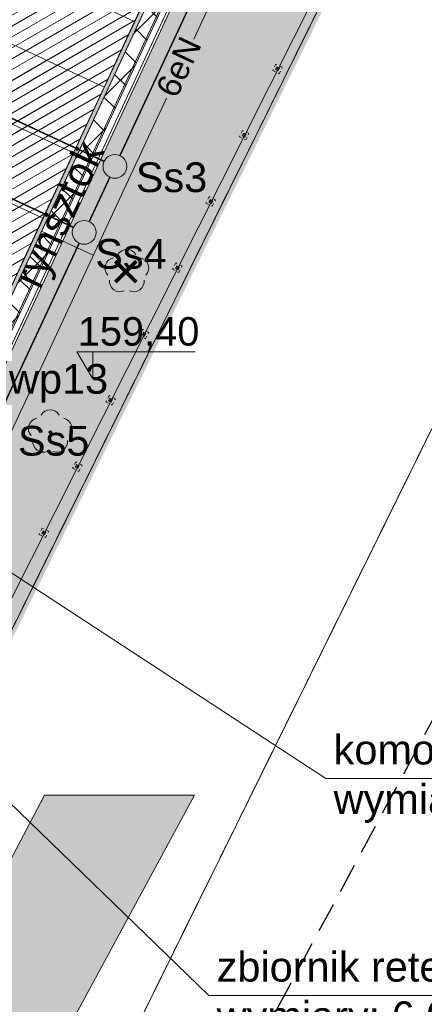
# Model space of a CAD drawing. Header units: millimetres. Extents: x 2049 to 5050, y -1200 to -312.
# Tile 17 of 23: x 2288 to 2302, y -1018 to -985. Entities that reach past the tile are written whole.
import ezdxf

# ---------------------------------------------------------------- set-up
doc = ezdxf.new("R2010")
doc.units = ezdxf.units.MM
for name, pattern in [('BORDER2', [22.225, 6.35, -3.175, 6.35, -3.175, 0, -3.175]), ('HIDDEN', [9.525, 6.35, -3.175]), ('L_0_04', [1.5, 1, -0.5]), ('L_0_45', [0.5, 0.25, -0.25]), ('L_0_52', [1, 0.75, -0.25])]:
    doc.linetypes.add(name, pattern=pattern)
doc.layers.get('0').update_dxf_attribs({"lineweight": 5})
for name, color, linetype, lineweight in [('A_chodnik', 132, 'Continuous', 5), ('A_hatch nawierzchnia', 253, 'Continuous', 5), ('A_hatch zieleń', 3, 'Continuous', 5), ('A_koty wysokośc.', 53, 'Continuous', 5), ('A_mapa vector', 253, 'Continuous', 5), ('A_obiekty kontenery', 152, 'Continuous', 5), ('A_ogrodzenie 2_4m', 45, 'Continuous', 5), ('A_pzt granica działki', 1, 'BORDER2', 5), ('A_strefy oddziaływania obiektów', 71, 'L_0_45', 5), ('A_usunięcia', 1, 'Continuous', 5), ('A_wyposażenie kanalizacja', 32, 'Continuous', 5), ('A_zjazd z drogi', 7, 'Continuous', 5), ('IE_nn', 240, 'Continuous', 5), ('S-kd', 230, 'Continuous', 5), ('S-ks', 24, 'Continuous', 5), ('S-woda', 160, 'Continuous', 5)]:
    doc.layers.add(name, color=color, linetype=linetype, lineweight=lineweight)
doc.styles.get("Standard").update_dxf_attribs({"font": 'arial.ttf'})

# ---------------------------------------------------------------- blocks, each defined once
blk = doc.blocks.new('zw$FF17')
at = {"layer": 'A_obiekty kontenery'}
h = blk.add_hatch(color=256, dxfattribs=at)
h.dxf.hatch_style = 1
h.paths.add_polyline_path([(-14.954, 0), (-14.954, -6.338), (-12.396, -6.338), (-12.396, -10.032), (-9.367, -10.032), (-9.367, -12.19), (-12.396, -12.19), (-12.396, -19.784), (-9.367, -19.784), (-9.367, -21.942), (-12.396, -21.942), (-12.396, -27.098), (0, -27.098), (0, 0)])
h.paths.add_polyline_path([(-14.814, -6.198), (-14.814, -0.14), (-0.14, -0.14), (-0.14, -26.958), (-12.256, -26.958), (-12.256, -22.082), (-9.227, -22.082), (-9.227, -19.644), (-12.256, -19.644), (-12.256, -12.33), (-9.227, -12.33), (-9.227, -9.892), (-12.256, -9.892), (-12.256, -6.198)], flags=16)
h = blk.add_hatch(dxfattribs=at)
h.set_pattern_fill('LINE', color=256, scale=0.1, angle=54.9782)
h.set_pattern_definition([(54.978194, (-2554.21875, 526.94464), (-0.260011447, 0.182209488), [])])
h.paths.add_polyline_path([(-12.256, -26.958), (-0.14, -26.958), (-0.14, -0.14), (-14.814, -0.14), (-14.814, -6.198), (-12.256, -6.198), (-12.256, -9.892), (-9.227, -9.892), (-9.227, -12.33), (-12.256, -12.33), (-12.256, -19.644), (-9.227, -19.644), (-9.227, -22.082), (-12.256, -22.082)])
at = {"layer": 'A_wyposażenie kanalizacja'}
h = blk.add_hatch(color=256, dxfattribs=at)
h.dxf.hatch_style = 1
h.paths.add_polyline_path([(-0.08, -16.979, -0.414214), (-0.025, -17.034, -2.414214)])
h = blk.add_hatch(color=256, dxfattribs=at)
h.dxf.hatch_style = 1
h.paths.add_polyline_path([(-0.08, -19.431, -0.414214), (-0.025, -19.486, -2.414214)])
at = {"layer": 'A_obiekty kontenery'}
for points in [[(-12.396, -27.098), (0, -27.098), (0, 0), (-14.954, 0), (-14.954, -6.338), (-12.396, -6.338), (-12.396, -10.032), (-9.367, -10.032), (-9.367, -12.19), (-12.396, -12.19), (-12.396, -19.784), (-9.367, -19.784), (-9.367, -21.942), (-12.396, -21.942)], [(-0.14, -9.892), (-6.198, -9.892), (-6.198, -12.33), (-0.14, -12.33)], [(-0.14, -12.33), (-6.198, -12.33), (-6.198, -9.892), (-0.14, -9.892)], [(-0.14, -9.892), (-4.169, -9.892), (-4.169, -12.33), (-0.14, -12.33)], [(-0.14, -12.33), (-6.198, -12.33), (-6.198, -12.33), (-0.14, -12.33)], [(-0.14, -12.33), (-6.198, -12.33), (-6.198, -14.768), (-0.14, -14.768)], [(-0.14, -14.768), (-6.198, -14.768), (-6.198, -17.206), (-0.14, -17.206)], [(-0.14, -17.206), (-6.198, -17.206), (-6.198, -19.644), (-0.14, -19.644)], [(-0.14, -19.644), (-6.198, -19.644), (-6.198, -19.644), (-0.14, -19.644)], [(-0.14, -19.644), (-4.169, -19.644), (-4.169, -22.082), (-0.14, -22.082)]]:
    blk.add_lwpolyline(points, close=True, dxfattribs=at)
blk.add_lwpolyline([(-12.256, -26.958), (-0.14, -26.958), (-0.14, -0.14), (-14.814, -0.14), (-14.814, -6.198), (-12.256, -6.198), (-12.256, -9.892), (-9.227, -9.892), (-9.227, -12.33), (-12.256, -12.33), (-12.256, -19.644), (-9.227, -19.644), (-9.227, -22.082), (-12.256, -22.082), (-12.256, -26.958)], dxfattribs=at)
at = {"layer": 'A_wyposażenie kanalizacja'}
for centre in [(-0.08, -17.034), (-0.08, -19.486)]:
    blk.add_circle(centre, 0.055, dxfattribs=at)
blk = doc.blocks.new('zw$72B4')
at = {"layer": 'A_ogrodzenie 2_4m'}
for p, q in [((0.05, -0.05), (-0.05, 0.05)), ((-0.05, -0.05), (0.05, 0.05))]:
    blk.add_line(p, q, dxfattribs=at)
at = {"layer": 'A_ogrodzenie 2_4m', "linetype": 'HIDDEN', "ltscale": 0.01}
blk.add_lwpolyline([(-0.12, 0.12), (-0.12, -0.12), (0.12, -0.12), (0.12, 0.12)], close=True, dxfattribs=at)
at = {"layer": 'A_ogrodzenie 2_4m'}
blk.add_lwpolyline([(-0.05, 0.05), (-0.05, -0.05), (0.05, -0.05), (0.05, 0.05)], close=True, dxfattribs=at)
blk = doc.blocks.new('zw$4BF9')
at = {"layer": 'A_ogrodzenie 2_4m'}
blk.add_lwpolyline([(11.145, 8.054), (11.145, 8.054), (-89.687, 55.026), (-87.993, 59.248), (-87.56, 60.239), (-75.488, 90.173), (-59.845, 129.157), (-17.974, 109.652), (59.053, 73.799), (29.362, 14.847), (23.382, 7.169)], dxfattribs=at)
at = {"layer": 'A_ogrodzenie 2_4m', "rotation": 63.26799960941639}
for p in [(52.103, 60.026), (50.979, 57.793), (49.854, 55.561), (48.73, 53.328), (47.605, 51.095), (46.481, 48.862), (45.356, 46.629), (44.231, 44.397)]:
    blk.add_blockref('zw$72B4', p, dxfattribs=at)
blk = doc.blocks.new('zw$B89D')
at = {"layer": 'A_usunięcia', "const_width": 0.25}
for points in [[(-0.707, -0.707), (0.707, 0.707)], [(0.707, -0.707), (-0.707, 0.707)]]:
    blk.add_lwpolyline(points, dxfattribs=at)
blk = doc.blocks.new('OBOP02_01')
at = {"linetype": 'Continuous', "lineweight": 18}
blk.add_hatch(color=0, dxfattribs=at).paths.add_polyline_path([(0, -0.1, 1), (0, 0.1, 1)])
at = {"color": 0, "linetype": 'Continuous', "lineweight": 18}
blk.add_circle((0, 0), 0.1, dxfattribs=at)
for centre, radius, start, end in [((0, 0.8), 0.7, 29.84593, 150.15407), ((-0.77, 0.25), 0.7, 101.63363, 222.66269), ((0.77, 0.25), 0.7, 317.33731, 78.36637), ((-0.46, -0.64), 0.71, 174.36932, 292.55725), ((0.46, -0.64), 0.71, 247.44275, 5.63068)]:
    blk.add_arc(centre, radius, start, end, dxfattribs=at)
blk = doc.blocks.new('zw$F0AB')
at = {"layer": 'A_mapa vector', "linetype": 'CONTINUOUS', "lineweight": 0}
for p, q in [((229.337, 69.047), (315.949, 244.523)), ((254.927, 142.757), (237.197, 106.887))]:
    blk.add_line(p, q, dxfattribs=at)
at = {"layer": 'A_mapa vector', "linetype": 'L_0_04', "lineweight": 25, "flags": 128}
blk.add_lwpolyline([(132.437, 208.417), (272.317, 142.967), (227.227, 59.257), (127.107, 42.427), (76.327, 77.727)], close=True, dxfattribs=at)
at = {"layer": 'A_mapa vector', "linetype": 'L_0_52', "lineweight": 0, "flags": 128}
for points in [[(266.507, 144.357), (229.337, 69.047)], [(237.197, 106.887), (254.927, 142.757)]]:
    blk.add_lwpolyline(points, dxfattribs=at)
at = {"layer": 'A_mapa vector', "linetype": 'L_0_45', "lineweight": 0, "flags": 128}
for points in [[(229.337, 69.047), (266.507, 144.357)], [(266.507, 144.357), (229.337, 69.047)], [(237.197, 106.887), (254.927, 142.757)], [(254.927, 142.757), (237.197, 106.887)]]:
    blk.add_lwpolyline(points, dxfattribs=at)
at = {"layer": 'A_mapa vector'}
for p in [(242.576, 121.974), (239.992, 116.569)]:
    blk.add_point(p, dxfattribs=at)
at = {"layer": 'A_mapa vector', "linetype": 'Continuous', "xscale": 0.5, "yscale": 0.5, "zscale": 0.5}
for p in [(242.576, 121.974), (239.992, 116.569)]:
    blk.add_blockref('OBOP02_01', p, dxfattribs=at)
blk = doc.blocks.new('zw$8536')
at = {"layer": 'S-ks', "const_width": 0.05}
for points in [[(-12.585, -16.874), (-8.805, -8.759)], [(-25.114, -11.478), (-14.023, -16.645)], [(-26.154, -13.71), (-15.058, -18.868)], [(-14.023, -16.645), (-13.116, -17.067)], [(-13.62, -19.097), (-12.923, -17.599)], [(-15.058, -18.868), (-14.152, -19.29)], [(-16.696, -25.699), (-13.958, -19.822)]]:
    blk.add_lwpolyline(points, dxfattribs=at)
at = {"layer": 'S-ks'}
for centre in [(-12.754, -17.236), (-13.789, -19.459)]:
    blk.add_circle(centre, 0.4, dxfattribs=at)
blk = doc.blocks.new('zw$CA91')
at = {"layer": 'A_koty wysokośc.'}
h = blk.add_hatch(color=256, dxfattribs=at)
h.dxf.hatch_style = 1
h.paths.add_polyline_path([(-0.448, 0.753), (0, 0), (0, 0.753)])
blk.add_lwpolyline([(2.874, 0.753), (-0.448, 0.753), (0, 0), (0, 0.753)], dxfattribs=at)

msp = doc.modelspace()

# ---------------------------------------------------------------- hatches: boundary and pattern name
at = {"layer": 'A_hatch nawierzchnia'}
h = msp.add_hatch(dxfattribs=at)
h.set_pattern_fill('NET', color=256, scale=0.25, angle=45)
h.set_pattern_definition([(45, (9.5363, -381.6145), (-0.561266, 0.561266), []), (135, (9.5363, -381.6145), (-0.561266, -0.561266), [])])
h.paths.add_polyline_path([(2254.623, -1023.02), (2275.699, -977.778), (2276.786, -978.285), (2277.251, -977.288), (2276.163, -976.781), (2280.432, -967.617), (2281.378, -965.586), (2282.164, -963.9), (2298.879, -971.687), (2268.176, -1037.594)])
h.paths.add_polyline_path([(2274.775, -992.889), (2286.012, -998.124), (2297.455, -973.56), (2293.745, -971.833), (2293.893, -971.515), (2292.987, -971.093), (2292.839, -971.41), (2290.834, -970.476), (2290.981, -970.159), (2290.075, -969.737), (2289.927, -970.054), (2283.899, -967.246), (2281.223, -972.991), (2282.001, -973.354), (2281.854, -973.671), (2282.76, -974.093), (2282.908, -973.776), (2283.542, -974.071)], flags=16)
h.paths.add_polyline_path([(2265.709, -1012.351), (2266.488, -1012.714), (2266.34, -1013.031), (2267.246, -1013.454), (2267.394, -1013.136), (2271.979, -1015.272), (2271.831, -1015.589), (2272.738, -1016.012), (2272.885, -1015.694), (2276.946, -1017.586), (2282.211, -1006.282), (2279.883, -1005.197), (2280.03, -1004.88), (2278.943, -1004.373), (2278.795, -1004.691), (2276.18, -1003.472), (2276.327, -1003.155), (2275.24, -1002.648), (2275.092, -1002.966), (2270.975, -1001.048), (2268.797, -1005.721), (2267.438, -1005.088), (2266.526, -1007.044), (2266.662, -1007.108), (2265.818, -1008.92), (2266.906, -1009.427), (2267.75, -1007.614), (2267.886, -1007.678)], flags=16)
at = {"layer": 'A_hatch zieleń'}
h = msp.add_hatch(dxfattribs=at)
h.set_pattern_fill('DOTS', color=256, scale=0.25, angle=45, style=2)
h.set_pattern_definition([(45, (9.53627, -381.61447), (-0.1403165, 0.420949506), [0, -0.396875])])
h.paths.add_polyline_path([(2134.432, -1038.222), (2185.052, -916.842), (2227.212, -936.482), (2304.212, -972.322), (2286.482, -1008.192), (2274.512, -1032.392), (2268.773, -1038.804), (2268.409, -1037.757), (2299.167, -971.732), (2282.125, -963.794), (2281.34, -965.48), (2247.954, -949.927), (2248.917, -947.861), (2223.808, -936.164), (2222.845, -938.23), (2187.284, -921.665), (2174.278, -949.584), (2172.737, -948.866), (2170.981, -952.637), (2172.522, -953.355), (2159.358, -981.612), (2155.451, -991.229), (2179.045, -1002.22), (2178.901, -1002.528), (2160.553, -993.981), (2148.873, -1019.054), (2161.532, -1024.951), (2219.627, -1027.744), (2248.71, -1041.292), (2249.491, -1045.66), (2167.232, -1060.362)])
h.paths.add_polyline_path([(2185.226, -1046.474), (2178.186, -1045.303), (2179.282, -1038.377), (2186.248, -1039.417)], flags=16)
h.paths.add_polyline_path([(2196.007, -1044.411), (2189.98, -1043.983), (2190.308, -1038.915), (2196.306, -1039.336)], flags=16)
at = {"layer": 'A_zjazd z drogi'}
h = msp.add_hatch(color=252, dxfattribs=at)
h.dxf.hatch_style = 2
h.paths.add_polyline_path([(2148.462, -1086.554), (2150.845, -1081.821), (2154.658, -1076.101), (2158.131, -1071.913), (2162.149, -1068.372), (2167.153, -1065.138), (2173.01, -1062.142), (2177.572, -1060.814), (2186.152, -1059.588), (2202.869, -1057.103), (2242.858, -1050.215), (2258.389, -1046.653), (2266.298, -1043.327), (2271.117, -1040.446), (2274.679, -1037.199), (2276.827, -1034.056), (2289.087, -1010.743), (2294.136, -1010.743), (2286.726, -1024.418), (2279.577, -1037.56), (2276.955, -1040.931), (2273.993, -1043.484), (2267.864, -1046.787), (2262.042, -1049.306), (2256.629, -1051.247), (2245.359, -1053.426), (2222.582, -1057.477), (2197.523, -1061.767), (2179.853, -1064.491), (2175.325, -1065.751), (2170.558, -1067.726), (2165.996, -1070.449), (2162.795, -1073.207), (2158.233, -1078.144), (2154.556, -1083.149), (2152.786, -1086.554)])

# ---------------------------------------------------------------- linework, layer by layer
at = {"layer": 'A_chodnik'}
msp.add_lwpolyline([(2259.108, -1043.881), (2256.102, -1038.116), (2155.451, -991.229), (2159.358, -981.612), (2172.522, -953.355), (2170.981, -952.637), (2172.737, -948.866), (2174.278, -949.584), (2187.284, -921.665), (2222.845, -938.23), (2223.808, -936.164), (2248.917, -947.861), (2247.954, -949.927), (2281.34, -965.48), (2282.125, -963.794), (2299.167, -971.732), (2268.409, -1037.757), (2268.783, -1038.835)], close=True, dxfattribs=at)
msp.add_lwpolyline([(2174.317, -949.69), (2187.323, -921.771), (2222.884, -938.337), (2223.847, -936.27), (2248.811, -947.899), (2247.848, -949.966), (2281.378, -965.586), (2282.164, -963.9), (2299.06, -971.771), (2268.323, -1037.752), (2268.712, -1038.872)], dxfattribs=at)
at = {"layer": 'A_hatch nawierzchnia'}
msp.add_lwpolyline([(2274.775, -992.889), (2286.012, -998.124), (2297.455, -973.56), (2293.745, -971.833), (2293.893, -971.515), (2292.987, -971.093), (2292.839, -971.41), (2290.834, -970.476), (2290.981, -970.159), (2290.075, -969.737), (2289.927, -970.054), (2283.899, -967.246), (2281.223, -972.991), (2282.001, -973.354), (2281.854, -973.671), (2282.76, -974.093), (2282.908, -973.776), (2283.542, -974.071)], close=True, dxfattribs=at)
for points in [[(2298.879, -971.687), (2268.176, -1037.594)], [(2299.06, -971.771), (2268.323, -1037.752)]]:
    msp.add_lwpolyline(points, dxfattribs=at)
at = {"layer": 'A_pzt granica działki', "ltscale": 0.2, "const_width": 0.3}
msp.add_lwpolyline([(2185.052, -916.842), (2227.212, -936.482), (2304.212, -972.322), (2286.482, -1008.192), (2274.512, -1032.392), (2268.712, -1038.872), (2258.932, -1043.972), (2167.232, -1060.362), (2134.432, -1038.222)], close=True, dxfattribs=at)
at = {"layer": 'A_strefy oddziaływania obiektów', "ltscale": 5}
msp.add_lwpolyline([(2245.27, -1046.008, 0.5, 0.5, 0), (2258.801, -1043.589, 0.5, 0.5, 0), (2268.462, -1038.551, 0.5, 0.5, 0), (2274.177, -1032.166, 0.5, 0.5, 0), (2286.123, -1008.015, 0.5, 0.5, 0), (2303.672, -972.512, 0.5, 0.5, 0), (2227.043, -936.845, 0.5, 0.5, 0), (2185.261, -917.381, 0.5, 0.5, 0), (2151.02, -999.485, 0, 0, 0)], format="xyseb", dxfattribs=at)
at = {"layer": 'A_usunięcia', "color": 2, "linetype": 'HIDDEN', "ltscale": 0.1, "const_width": 0.3}
msp.add_lwpolyline([(2274.195, -1031.453), (2303.536, -973.196)], dxfattribs=at)
at = {"layer": 'A_zjazd z drogi'}
msp.add_line((2289.087, -1010.743), (2294.136, -1010.743), dxfattribs=at)
for points in [[(2289.087, -1010.743), (2276.827, -1034.056), (2274.679, -1037.199), (2271.117, -1040.446), (2266.298, -1043.327), (2258.389, -1046.653), (2242.858, -1050.215), (2202.869, -1057.103), (2186.152, -1059.588), (2177.572, -1060.814), (2173.01, -1062.142), (2167.153, -1065.138), (2162.149, -1068.372), (2158.131, -1071.913), (2154.658, -1076.101), (2150.845, -1081.821), (2148.462, -1086.554)], [(2148.462, -1086.554), (2152.786, -1086.554), (2154.556, -1083.149), (2158.233, -1078.144), (2162.795, -1073.207), (2165.996, -1070.449), (2170.558, -1067.726), (2175.325, -1065.751), (2179.853, -1064.491), (2197.523, -1061.767), (2222.582, -1057.477), (2245.359, -1053.426), (2256.629, -1051.247), (2262.042, -1049.306), (2267.864, -1046.787), (2273.993, -1043.484), (2276.955, -1040.931), (2279.577, -1037.56), (2286.726, -1024.418), (2294.136, -1010.743)]]:
    msp.add_lwpolyline(points, dxfattribs=at)

# ---------------------------------------------------------------- block references
at = {"layer": 'A_obiekty kontenery', "rotation": 335.0218058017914}
msp.add_blockref('zw$FF17', (2297.455, -973.56), dxfattribs=at)
at = {"layer": 'A_ogrodzenie 2_4m'}
msp.add_blockref('zw$4BF9', (2244.833, -1046.3), dxfattribs=at)
at = {"layer": 'A_usunięcia', "xscale": 0.5, "yscale": 0.5, "zscale": 0.5}
msp.add_blockref('zw$B89D', (2291.825, -993.103), dxfattribs=at)
at = {"layer": 'A_wyposażenie kanalizacja', "rotation": 335.021805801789}
msp.add_blockref('zw$FF17', (2297.455, -973.56), dxfattribs=at)

# ---------------------------------------------------------------- next in the draw order: block references
at = {"layer": 'A_mapa vector'}
msp.add_blockref('zw$F0AB', (2049.285, -1115.08), dxfattribs=at)

# ---------------------------------------------------------------- next in the draw order: linework, layer by layer
at = {"layer": 'IE_nn'}
for p, q in [((2294.115, -985.277), (2298.565, -975.723)), ((2286.018, -1002.658), (2293.191, -987.26)), ((2288.984, -991.743), (2290.725, -992.553))]:
    msp.add_line(p, q, dxfattribs=at)
at = {"layer": 'S-kd', "color": 7}
for p, q in [((2294.618, -1017.489), (2277.613, -1001.037)), ((2298.561, -1010.175), (2315.334, -1010.175)), ((2294.618, -1017.489), (2315.734, -1017.489))]:
    msp.add_line(p, q, dxfattribs=at)
at = {"layer": 'S-kd'}
msp.add_lwpolyline([(2269.198, -1035.279), (2298.832, -971.665), (2299.059, -971.77), (2269.424, -1035.385)], close=True, dxfattribs=at)
at = {"layer": 'S-woda', "color": 7}
msp.add_line((2298.561, -1010.175), (2277.972, -996.713), dxfattribs=at)

# ---------------------------------------------------------------- next in the draw order: block references
at = {"layer": 'A_koty wysokośc.', "xscale": 1.2, "yscale": 1.2, "zscale": 1.2}
msp.add_blockref('zw$CA91', (2290.716, -996.714), dxfattribs=at)
at = {"layer": 'S-ks'}
msp.add_blockref('zw$8536', (2304.212, -972.322), dxfattribs=at)

# ---------------------------------------------------------------- next in the draw order: texts
at = {"layer": 'A_koty wysokośc.', "insert": (2290.204, -995.206), "char_height": 0.96, "width": 6.18964, "attachment_point": 4}
msp.add_mtext('\\pxql;159,40', dxfattribs=at)
at = {"layer": 'IE_nn'}
msp.add_text('6eN', height=0.8, rotation=65.0229, dxfattribs=at).set_placement((2293.533, -987.305))
at = {"layer": 'S-kd', "color": 7}
for s, p in [('Ss3', (2292.162, -990.424)), ('Ss4', (2290.795, -993.005)), ('wp13', (2287.89, -997.217)), ('Ss5', (2288.191, -999.3))]:
    msp.add_text(s, height=1, dxfattribs=at).set_placement(p)
at = {"layer": 'S-kd', "color": 7, "insert": (2288.019, -993.316), "char_height": 1, "width": 14.81305, "attachment_point": 1, "rotation": 64.903}
msp.add_mtext('rynsztok', dxfattribs=at)
at = {"layer": 'S-kd', "color": 7, "char_height": 1, "width": 21.91946, "attachment_point": 1}
for s, insert in [('komora PW\\Pwymiary: 3,0 x 3,0 x 2,0m', (2298.828, -1008.704)), ('zbiornik retencyjny o poj. 60m3,\\Pwymiary: 6,0 x 6,0 x 2,5m', (2294.886, -1016.018))]:
    msp.add_mtext(s, dxfattribs=dict(at, insert=insert))

doc.saveas('drawing.dxf')
